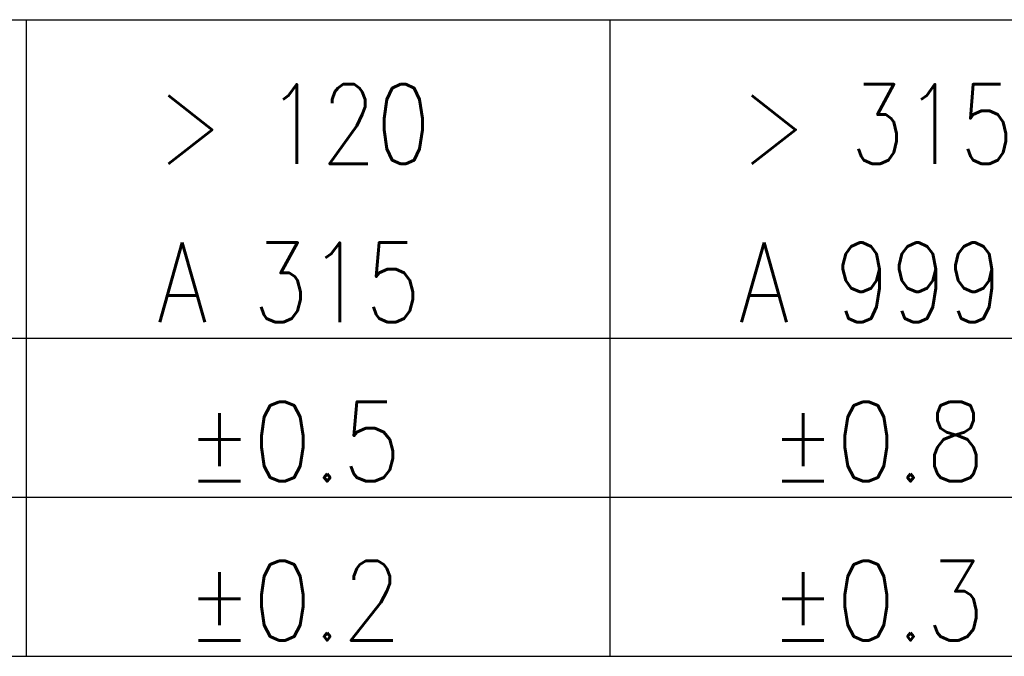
# Model space of a CAD drawing. Header units: millimetres. Extents: x 4 to 205, y 5 to 292.
# Tile 18 of 105: x 63 to 81, y 20 to 32. Entities that reach past the tile are written whole.
import ezdxf

# ---------------------------------------------------------------- set-up
doc = ezdxf.new("R2010")
doc.units = ezdxf.units.MM
doc.layers.add('256', color=7, linetype='CONTINUOUS')
doc.styles.add('blockfont', font='simplex.shx')

msp = doc.modelspace()

# ---------------------------------------------------------------- linework, layer by layer
at = {"layer": '256', "color": 4, "linetype": 'CONTINUOUS'}
for p, q in [((30, 32), (85, 32)), ((63, 32), (63, 20)), ((74, 32), (74, 20)), ((52, 26), (63, 26)), ((63, 26), (74, 26)), ((74, 26), (85, 26)), ((52, 23), (63, 23)), ((63, 23), (74, 23)), ((74, 23), (85, 23))]:
    msp.add_line(p, q, dxfattribs=at)
at = {"layer": '256', "color": 3, "linetype": 'CONTINUOUS'}
for p, q in [((52, 20), (63, 20)), ((63, 20), (74, 20)), ((74, 20), (85, 20))]:
    msp.add_line(p, q, dxfattribs=at)

# ---------------------------------------------------------------- texts
at = {"layer": '256', "color": 4, "linetype": 'CONTINUOUS', "char_height": 1.5, "attachment_point": 8, "line_spacing_factor": 0.903614, "style": 'blockfont'}
for s, insert in [('\\W00.801;> 120 ', (68.049, 29.283)), ('\\W00.801;> 315 ', (79.049, 29.283)), ('\\W00.824;A 315 ', (67.957, 26.299)), ('\\W00.825;A 999 ', (78.926, 26.299)), ('\\W00.876;%%p0.5 ', (68.053, 23.299)), ('\\W00.876;%%p0.8 ', (79.053, 23.299)), ('\\W00.876;%%p0.2 ', (68.053, 20.299)), ('\\W00.876;%%p0.3 ', (79.053, 20.299))]:
    msp.add_mtext(s, dxfattribs=dict(at, insert=insert))

doc.saveas('drawing.dxf')
